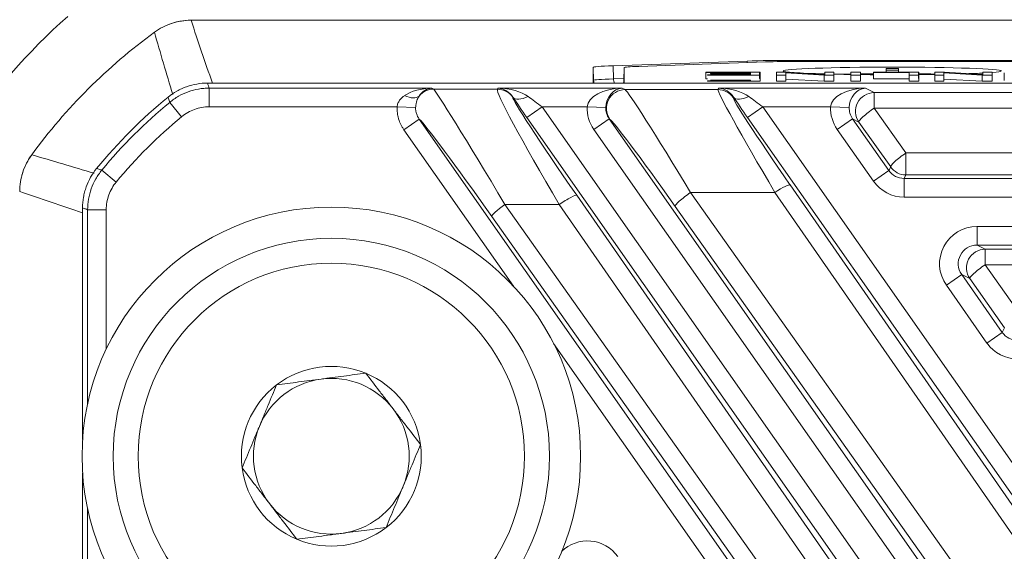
# Model space of a CAD drawing. Header units: millimetres. Extents: x 4 to 836, y 5 to 589.
# Tile 125 of 154: x 649 to 665, y 340 to 348. Entities that reach past the tile are written whole.
import ezdxf

# ---------------------------------------------------------------- set-up
doc = ezdxf.new("R2010")
doc.units = ezdxf.units.MM
doc.layers.add('1', color=7, linetype='Continuous', true_color=0xffffff)
doc.styles.add('ideas_simplex', font='simplex.shx')
doc.dimstyles.get("Standard").update_dxf_attribs({"dimtxt": 0.18, "dimasz": 0.18, "dimexe": 0.18, "dimexo": 0.0625, "dimgap": 0.09, "dimtad": 0, "dimtih": 1, "dimtoh": 1, "dimdec": 4, "dimzin": 0, "dimdsep": 46, "dimtxsty": 'Standard', "dimcen": 0.09, "dimadec": 0, "dimazin": 0, "dimtfac": 1, "dimtdec": 4, "dimtofl": 0, "dimtmove": 0, "dimatfit": 3, "dimfxl": 1, "dimtolj": 1, "dimtzin": 0, "dimarcsym": 0})

# ---------------------------------------------------------------- blocks, each defined once
blk = doc.blocks.new('_U7')
at = {"layer": '1', "color": 152, "lineweight": 13}
for p, q in [((695.062702, 354.711299), (597.434386, 354.711299)), ((663.288624, 267.843936), (597.434386, 267.843936))]:
    blk.add_line(p, q, dxfattribs=at)
at = {"layer": '1', "color": 27, "lineweight": 13}
blk.add_line((599.434386, 267.843936), (599.434386, 354.711299), dxfattribs=at)
at = {"layer": '1', "color": 87, "lineweight": 25}
for p, q in [((597.934386, 318.380118), (592.309386, 318.380118)), ((592.309386, 318.380118), (592.309386, 316.880118)), ((597.934386, 316.880118), (597.934386, 318.380118)), ((592.309386, 305.675118), (592.309386, 304.175118)), ((597.934386, 304.175118), (597.934386, 305.675118)), ((592.309386, 304.175118), (597.934386, 304.175118))]:
    blk.add_line(p, q, dxfattribs=at)
at = {"layer": '1', "color": 27, "lineweight": 18}
for points in [[(599.434386, 354.711299), (599.963367, 351.711301), (598.905405, 351.711297)], [(599.434386, 267.843936), (598.905405, 270.843935), (599.963367, 270.843938)]]:
    blk.add_solid(points, dxfattribs=at)
at = {"layer": '1', "color": 87, "linetype": 'Continuous', "lineweight": 25, "char_height": 3, "attachment_point": 7, "rotation": 90, "line_spacing_factor": 1.204819, "style": 'ideas_simplex'}
for s, insert in [('\\W1.2280;86,9', (590.468386, 305.622618)), ('\\W1.2097;3.42', (597.780886, 305.622618))]:
    blk.add_mtext(s, dxfattribs=dict(at, insert=insert))
blk = doc.blocks.new('_U11')
at = {"layer": '1', "color": 87, "lineweight": 25}
for p, q in [((649.689065, 375.104335), (648.189065, 375.104335)), ((648.189065, 375.104335), (648.189065, 369.479335)), ((662.394065, 375.104335), (660.894065, 375.104335)), ((662.394065, 369.479335), (662.394065, 375.104335)), ((648.189065, 369.479335), (649.689065, 369.479335)), ((660.894065, 369.479335), (662.394065, 369.479335))]:
    blk.add_line(p, q, dxfattribs=at)
at = {"layer": '1', "color": 152, "lineweight": 13}
for p, q in [((667.199789, 326.550058), (667.199789, 369.979335)), ((684.877459, 326.550058), (684.877459, 369.979335))]:
    blk.add_line(p, q, dxfattribs=at)
at = {"layer": '1', "color": 27, "lineweight": 13}
blk.add_line((684.877459, 367.979335), (648.189065, 367.979335), dxfattribs=at)
at = {"layer": '1', "color": 27, "lineweight": 18}
for points in [[(667.199789, 367.979335), (670.199787, 368.508316), (670.199791, 367.450354)], [(684.877459, 367.979335), (681.877461, 367.450354), (681.877457, 368.508316)]]:
    blk.add_solid(points, dxfattribs=at)
at = {"layer": '1', "color": 87, "linetype": 'Continuous', "lineweight": 25, "char_height": 3, "attachment_point": 7, "line_spacing_factor": 1.204819, "style": 'ideas_simplex'}
for s, insert in [('\\W1.2097;17,7', (649.660565, 377.239335)), ('\\W1.2097;.696', (649.660565, 369.926835))]:
    blk.add_mtext(s, dxfattribs=dict(at, insert=insert))

msp = doc.modelspace()

# ---------------------------------------------------------------- linework, layer by layer
at = {"layer": '1', "color": 252, "linetype": 'Continuous', "lineweight": 18}
for p, q in [((651.789, 348.211), (700.288, 348.211)), ((661.486, 347.567), (690.591, 347.567)), ((658.239, 347.202), (658.239, 347.454)), ((658.561, 347.481), (660.71, 347.556)), ((658.739, 347.451), (658.731, 347.244)), ((658.739, 347.451), (658.739, 347.202)), ((661.004, 347.542), (658.973, 347.471)), ((690.507, 347.55), (661.57, 347.55))]:
    msp.add_line(p, q, dxfattribs=at)
at = {"layer": '1', "color": 252, "linetype": 'Continuous', "lineweight": 13}
for p, q in [((661.486, 347.567), (661.486, 347.55)), ((658.246, 347.247), (658.239, 347.454)), ((658.561, 347.481), (658.568, 347.269)), ((660.71, 347.531), (660.71, 347.556)), ((658.568, 347.269), (658.732, 347.275)), ((658.246, 347.202), (658.246, 347.247)), ((658.731, 347.244), (658.731, 347.202))]:
    msp.add_line(p, q, dxfattribs=at)
at = {"layer": '1', "color": 7, "linetype": 'Continuous', "lineweight": 18}
for p, q in [((662.939, 347.436), (662.939, 347.408)), ((663.139, 347.436), (662.939, 347.436)), ((662.939, 347.408), (663.139, 347.408)), ((662.939, 347.408), (662.939, 347.376)), ((663.139, 347.408), (663.139, 347.436)), ((663.139, 347.408), (663.139, 347.376)), ((661.184, 347.376), (661.184, 347.332)), ((661.342, 347.376), (661.184, 347.376)), ((661.184, 347.332), (661.332, 347.332)), ((661.184, 347.332), (661.184, 347.232)), ((661.332, 347.332), (661.332, 347.367)), ((661.332, 347.367), (661.945, 347.332)), ((661.332, 347.332), (661.332, 347.232)), ((661.332, 347.267), (661.945, 347.232)), ((661.955, 347.341), (661.342, 347.376)), ((661.945, 347.332), (661.945, 347.232)), ((661.945, 347.332), (662.103, 347.332)), ((662.103, 347.376), (661.955, 347.376)), ((661.955, 347.376), (661.955, 347.341)), ((662.103, 347.332), (662.103, 347.376)), ((662.103, 347.332), (662.103, 347.232)), ((662.374, 347.332), (662.374, 347.232)), ((662.528, 347.248), (662.528, 347.347)), ((663.313, 347.332), (663.313, 347.358)), ((663.313, 347.232), (663.313, 347.332)), ((663.72, 347.376), (663.879, 347.376)), ((663.72, 347.332), (663.72, 347.376)), ((663.72, 347.332), (663.72, 347.232)), ((663.868, 347.332), (663.72, 347.332)), ((663.868, 347.367), (663.868, 347.332)), ((663.868, 347.332), (663.868, 347.232)), ((664.481, 347.332), (663.869, 347.367)), ((664.481, 347.232), (663.869, 347.267)), ((663.879, 347.376), (664.492, 347.341)), ((664.481, 347.332), (664.481, 347.232)), ((664.64, 347.332), (664.481, 347.332)), ((664.492, 347.376), (664.64, 347.376)), ((664.492, 347.341), (664.492, 347.376)), ((664.64, 347.376), (664.64, 347.332)), ((664.64, 347.332), (664.64, 347.232)), ((664.837, 347.367), (664.837, 347.242)), ((661.184, 347.232), (661.332, 347.232)), ((661.945, 347.232), (662.103, 347.232)), ((663.868, 347.232), (663.72, 347.232)), ((664.64, 347.232), (664.481, 347.232))]:
    msp.add_line(p, q, dxfattribs=at)
at = {"layer": '1', "color": 7, "linetype": 'Continuous', "lineweight": 13}
msp.add_line((663.313, 347.358), (663.313, 347.371), dxfattribs=at)
at = {"layer": '1', "color": 27, "linetype": 'Continuous', "lineweight": 18}
for p, q in [((700.026, 347.202), (652.052, 347.202)), ((650.048, 345.198), (650.048, 341.482)), ((650.048, 340.939), (650.048, 289.483))]:
    msp.add_line(p, q, dxfattribs=at)
at = {"layer": '1', "color": 27, "linetype": 'Continuous', "lineweight": 13}
for p, q in [((652.081, 347.121), (652.081, 346.822)), ((652.081, 347.121), (655.652, 347.121)), ((655.652, 347.121), (655.682, 347.106)), ((655.682, 347.106), (656.705, 347.102)), ((656.705, 347.102), (656.715, 347.121)), ((656.715, 347.121), (658.704, 347.121)), ((658.704, 347.121), (658.751, 347.097)), ((658.751, 347.097), (660.243, 347.097)), ((660.243, 347.097), (660.255, 347.121)), ((660.255, 347.121), (662.61, 347.121)), ((662.61, 347.121), (662.749, 347.049)), ((656.952, 346.977), (656.95, 346.974)), ((660.492, 346.977), (660.488, 346.969)), ((662.749, 347.049), (689.329, 347.049)), ((662.749, 347.049), (662.749, 346.801)), ((651.445, 346.893), (651.636, 346.662)), ((655.094, 346.822), (652.081, 346.822)), ((655.392, 346.811), (655.094, 346.822)), ((657.422, 346.822), (657.177, 346.65)), ((658.143, 346.822), (657.422, 346.822)), ((657.422, 346.822), (665.959, 334.63)), ((658.143, 346.822), (658.443, 346.812)), ((660.963, 346.822), (660.717, 346.65)), ((662.049, 346.822), (660.963, 346.822)), ((660.963, 346.822), (667.77, 337.099)), ((662.049, 346.822), (662.348, 346.812)), ((689.329, 346.801), (662.749, 346.801)), ((662.749, 346.801), (663.259, 346.08)), ((655.449, 346.624), (655.204, 346.452)), ((655.449, 346.624), (664.077, 334.303)), ((665.713, 334.458), (657.177, 346.65)), ((658.252, 346.457), (658.497, 346.629)), ((658.505, 346.625), (658.497, 346.629)), ((658.497, 346.629), (666.276, 335.52)), ((667.525, 336.927), (660.717, 346.65)), ((662.157, 346.457), (662.403, 346.629)), ((662.503, 346.577), (662.403, 346.629)), ((662.403, 346.629), (662.984, 345.799)), ((663.014, 345.856), (662.503, 346.577)), ((656.96, 343.943), (655.204, 346.452)), ((666.031, 335.348), (658.252, 346.457)), ((662.739, 345.627), (662.157, 346.457)), ((663.259, 346.08), (663.259, 345.728)), ((663.259, 346.08), (688.818, 346.08)), ((662.984, 345.799), (663.014, 345.856)), ((650.357, 345.805), (650.588, 345.614)), ((662.739, 345.627), (662.984, 345.799)), ((663.259, 345.728), (663.23, 345.671)), ((663.23, 345.372), (663.23, 345.671)), ((663.23, 345.671), (688.847, 345.671)), ((688.818, 345.728), (663.259, 345.728)), ((661.402, 345.566), (667.465, 336.813)), ((657.977, 345.4), (665.612, 334.388)), ((661.157, 345.446), (659.802, 345.446)), ((659.802, 345.446), (666.62, 335.813)), ((667.22, 336.693), (661.157, 345.446)), ((688.847, 345.372), (663.23, 345.372)), ((657.696, 345.251), (656.825, 345.255)), ((656.825, 345.255), (664.383, 334.565)), ((665.331, 334.239), (657.696, 345.251)), ((666.374, 335.589), (659.557, 345.222)), ((650.129, 345.169), (650.428, 345.169)), ((650.129, 342.054), (650.129, 345.169)), ((650.428, 345.169), (650.428, 342.933)), ((664.173, 334.371), (656.615, 345.06)), ((664.399, 344.901), (664.399, 344.601)), ((664.399, 344.901), (687.678, 344.901)), ((687.678, 344.601), (664.399, 344.601)), ((664.399, 344.601), (664.529, 344.534)), ((664.529, 344.534), (687.548, 344.534)), ((664.529, 344.534), (664.529, 344.286)), ((687.548, 344.286), (664.529, 344.286)), ((664.529, 344.286), (665.088, 343.496)), ((663.908, 343.957), (664.153, 344.129)), ((664.283, 344.062), (664.153, 344.129)), ((664.153, 344.129), (664.805, 343.199)), ((664.559, 343.027), (663.908, 343.957)), ((664.842, 343.272), (664.283, 344.062)), ((664.559, 343.027), (664.805, 343.199)), ((664.805, 343.199), (664.842, 343.272)), ((663.831, 334.131), (657.605, 343.022)), ((650.129, 338.054), (650.129, 340.368))]:
    msp.add_line(p, q, dxfattribs=at)
at = {"layer": '1', "color": 9, "linetype": 'Continuous', "lineweight": 18}
for radius in [4, 3.5]:
    msp.add_circle((654.039, 341.211), radius, dxfattribs=at)
at = {"layer": '1', "color": 9, "linetype": 'Continuous', "lineweight": 13}
msp.add_circle((654.039, 341.211), 3.1, dxfattribs=at)
at = {"layer": '1', "color": 9, "linetype": 'Continuous', "lineweight": 18}
for centre, radius, start, end in [((656.539, 340.711), 10.124, 131.6677, 146.1868), ((651.79, 347.211), 1, 90, 110.8694), ((650.039, 345.46), 1, 143.8479, 164.7178), ((654.039, 341.211), 1.443, 67.4773, 127.4773), ((654.039, 341.211), 1.443, 7.4773, 67.4773), ((654.039, 341.211), 1.443, 127.4773, 187.4773), ((654.039, 341.211), 1.25, 97.4773, 157.4773), ((654.039, 341.211), 1.25, 37.4773, 97.4773), ((654.039, 341.211), 1.25, 337.4773, 37.4773), ((654.039, 341.211), 1.25, 157.4773, 217.4773), ((654.039, 341.211), 1.443, 307.4773, 7.4773), ((654.039, 341.211), 1.443, 187.4773, 247.4773), ((654.039, 341.211), 1.25, 277.4773, 337.4773), ((654.039, 341.211), 1.25, 217.4773, 277.4773), ((654.039, 341.211), 1.443, 247.4773, 307.4773)]:
    msp.add_arc(centre, radius, start, end, dxfattribs=at)
at = {"layer": '1', "color": 252, "linetype": 'Continuous', "lineweight": 18}
msp.add_arc((656.539, 340.711), 9.05, 126.1507, 143.8493, dxfattribs=at)
at = {"layer": '1', "color": 27, "linetype": 'Continuous', "lineweight": 18}
msp.add_arc((656.539, 340.711), 8.091, 129.2516, 140.7484, dxfattribs=at)
at = {"layer": '1', "color": 27, "linetype": 'Continuous', "lineweight": 13}
for centre, radius, start, end in [((656.539, 340.711), 8.01, 129.4862, 140.5138), ((656.539, 340.711), 7.71, 129.4862, 140.5138), ((658.15, 339.262), 0.59, 35, 134.8727)]:
    msp.add_arc(centre, radius, start, end, dxfattribs=at)
at = {"layer": '1', "color": 252, "linetype": 'Continuous', "lineweight": 18}
for centre, major_axis, ratio, start_param, end_param in [((661.487, 347.529), (-1.1, 0), 0.034981, 4.713399, 5.497127), ((659.339, 347.454), (-1.101, 0), 0.034921, 5.498347, 6.283187), ((659.539, 347.451), (-0.8, 0), 0.034886, 5.497629, 6.283184), ((661.57, 347.522), (-0.8, 0), 0.034896, 4.712389, 5.497839), ((663.039, 347.397), (-1.75, 0), 0.034899, 3.141593, 6.283185), ((663.039, 347.397), (-1.75, 0), 0.034899, 0, 0.903012), ((663.039, 347.397), (-1.75, 0), 0.034899, 1.006782, 1.174072), ((663.039, 347.397), (-1.75, 0), 0.034899, 1.274603, 1.395849), ((663.039, 347.397), (-1.75, 0), 0.034899, 1.818491, 1.970859), ((663.039, 347.397), (-1.75, 0), 0.034899, 2.351286, 2.550286), ((663.039, 347.397), (-1.75, 0), 0.034899, 2.725921, 3.141593)]:
    msp.add_ellipse(centre, major_axis=major_axis, ratio=ratio, start_param=start_param, end_param=end_param, dxfattribs=at)
at = {"layer": '1', "color": 252, "linetype": 'Continuous', "lineweight": 13}
for centre, major_axis, ratio, start_param, end_param in [((659.346, 347.254), (-1.1, -0.007), 0.02595, 5.497868, 6.282708), ((658.709, 347.276), (0.007, -0.2), 0.706676, 4.722649, 5.067106), ((658.446, 347.254), (0.2, 0), 0.999391, 3.176521, 3.403925), ((658.532, 347.251), (-0.2, 0), 0.999391, 2.893107, 3.106665)]:
    msp.add_ellipse(centre, major_axis=major_axis, ratio=ratio, start_param=start_param, end_param=end_param, dxfattribs=at)
at = {"layer": '1', "color": 30, "linetype": 'Continuous', "lineweight": 18}
for start_param, end_param in [(2.005176, 2.144192), (1.763175, 1.897478), (1.130733, 1.300478)]:
    msp.add_ellipse((663.039, 347.297), major_axis=(1.6, 0), ratio=0.034899, start_param=start_param, end_param=end_param, dxfattribs=at)
at = {"layer": '1', "color": 27, "linetype": 'Continuous', "lineweight": 13}
for centre, major_axis, ratio, start_param, end_param in [((655.652, 346.822), (-0.561, -0.015), 0.534057, 4.698446, 5.596499), ((655.652, 346.822), (-0.068, -0.295), 0.857617, 3.404176, 4.302228), ((655.682, 346.806), (-0.139, -0.266), 0.997152, 3.622727, 4.52078), ((656.878, 345.102), (-1.199, 2.005), 0.013847, 4.780221, 6.239667), ((657.894, 345.098), (-1.189, 2.004), 0.040007, 0.011209, 1.470655), ((656.705, 346.802), (-0.266, 0.139), 0.999226, 4.232741, 5.192037), ((656.715, 346.822), (-0.589, 0.014), 0.508639, 3.765286, 4.724583), ((656.715, 346.822), (-0.155, 0.264), 0.92399, 4.756444, 5.715741), ((658.704, 346.822), (-0.561, -0.015), 0.534057, 4.698446, 6.234336), ((658.751, 346.797), (-0.139, -0.266), 0.997152, 3.622727, 5.802051), ((658.704, 346.822), (-0.068, -0.295), 0.857617, 3.404176, 4.940065), ((659.938, 345.098), (-1.191, 2), 0.026751, 4.870986, 6.232343), ((661.435, 345.098), (-1.191, 2), 0.026751, 0.018971, 1.380328), ((660.243, 346.797), (-0.266, 0.139), 0.999226, 4.232741, 5.192037), ((660.255, 346.822), (-0.589, 0.014), 0.508639, 3.765286, 4.724583), ((660.255, 346.822), (-0.155, 0.264), 0.92399, 4.756444, 5.715741), ((662.61, 346.822), (-0.561, -0.015), 0.534057, 4.698446, 6.234336), ((662.61, 346.822), (-0.068, -0.295), 0.857617, 3.404176, 4.940065), ((655.213, 347.179), (0.243, -0.176), 0.514474, 5.06957, 6.196744), ((658.14, 345.27), (-1.189, 1.705), 0.028665, 0.014988, 1.474434), ((657.197, 347.149), (-0.249, -0.167), 0.474901, 0.039667, 1.26167), ((657.202, 346.65), (-0.421, 0.6), 0.028594, 0.97416, 1.550753), ((657.448, 346.822), (-0.421, 0.3), 0.028746, 0.95387, 1.530463), ((661.68, 345.27), (-1.192, 1.7), 0.028594, 0.014863, 1.37622), ((660.738, 347.149), (-0.249, -0.167), 0.474901, 0.039667, 1.26167), ((660.743, 346.65), (-0.421, 0.6), 0.028594, 0.97416, 1.550753), ((660.988, 346.822), (-0.421, 0.3), 0.028746, 0.95387, 1.530463), ((662.749, 346.749), (-0.139, -0.266), 0.997152, 3.622727, 5.802051), ((658.744, 346.801), (-0.534, 0.278), 0.997152, 0.446228, 1.089662), ((658.744, 346.801), (-0.268, 0.14), 0.991514, 0.446228, 1.089662), ((662.65, 346.801), (-0.534, 0.278), 0.997152, 0.446228, 1.089662), ((662.65, 346.801), (-0.268, 0.14), 0.991514, 0.446228, 1.089662), ((662.749, 346.749), (-0.245, -0.173), 0.14246, 4.611906, 6.247919), ((656.633, 344.93), (-1.201, 1.705), 0.028764, 4.768133, 6.145658), ((659.692, 344.926), (-1.192, 1.7), 0.028594, 4.866878, 6.228235), ((663.259, 346.028), (-0.245, -0.173), 0.14246, 4.611906, 6.247919), ((663.259, 346.028), (0.266, -0.139), 0.999226, 4.232741, 5.192037), ((663.23, 345.972), (-0.139, -0.267), 0.997682, 5.803537, 6.762834), ((661.157, 345.394), (-0.247, -0.171), 0.14345, 3.176864, 4.613348), ((663.23, 345.972), (-0.277, -0.533), 0.999226, 5.803537, 6.762834), ((657.731, 345.228), (-0.247, -0.171), 0.130769, 3.176802, 4.766278), ((659.802, 345.394), (-0.245, -0.173), 0.14246, 4.611906, 6.247919), ((656.86, 345.232), (-0.245, -0.173), 0.131253, 4.765068, 6.247974), ((664.4, 344.301), (-0.534, 0.278), 0.997152, 5.193523, 7.372847), ((664.4, 344.301), (-0.268, 0.14), 0.991514, 5.193523, 7.372847), ((664.529, 344.234), (-0.139, -0.266), 0.997152, 3.622727, 5.802051), ((664.529, 344.234), (-0.245, -0.173), 0.14246, 4.611906, 6.247919), ((665.051, 343.372), (-0.139, -0.267), 0.997682, 5.803537, 6.762834), ((665.051, 343.372), (-0.277, -0.533), 0.999226, 5.803537, 6.762834)]:
    msp.add_ellipse(centre, major_axis=major_axis, ratio=ratio, start_param=start_param, end_param=end_param, dxfattribs=at)
at = {"layer": '1', "color": 252, "linetype": 'Continuous', "lineweight": 18}
for points in [[(651.2, 348.019), (651.243, 348.05), (651.332, 348.105), (651.429, 348.145), (651.53, 348.178), (651.632, 348.203), (651.736, 348.211), (651.789, 348.211)], [(649.039, 345.46), (649.039, 345.513), (649.047, 345.618), (649.072, 345.72), (649.104, 345.821), (649.145, 345.918), (649.2, 346.007), (649.231, 346.05)]]:
    msp.add_open_spline(points, degree=3, knots=[0, 0, 0, 0, 0.25, 0.5, 0.5, 0.75, 1, 1, 1, 1], dxfattribs=at)
at = {"layer": '1', "color": 252, "linetype": 'Continuous', "lineweight": 13}
for points in [[(651.789, 348.211), (651.899, 347.875), (652.013, 347.538), (652.131, 347.202)], [(651.494, 347.019), (651.393, 347.354), (651.295, 347.687), (651.2, 348.019)], [(649.231, 346.05), (649.563, 345.955), (649.896, 345.857), (650.231, 345.755)], [(650.048, 345.119), (649.711, 345.237), (649.375, 345.351), (649.039, 345.46)]]:
    msp.add_open_spline(points, degree=3, dxfattribs=at)
at = {"layer": '1', "color": 252, "linetype": 'Continuous', "lineweight": 18}
msp.add_open_spline([(658.732, 347.251), (658.731, 347.234), (658.729, 347.217), (658.725, 347.201)], degree=3, dxfattribs=at)
at = {"layer": '1', "color": 7, "linetype": 'Continuous', "lineweight": 18}
for points, knots in [([(660.921, 347.376), (660.921, 347.376), (660.05, 347.376), (660.05, 347.376), (660.05, 347.376), (660.05, 347.375), (660.05, 347.374)], [0, 0, 0, 0, 0.684364, 0.684364, 0.684364, 1, 1, 1, 1]), ([(660.05, 347.274), (660.05, 347.273), (660.05, 347.271), (660.05, 347.271), (660.05, 347.271), (660.06, 347.271), (660.077, 347.271)], [0, 0, 0, 0, 0.821618, 0.821618, 0.821618, 1, 1, 1, 1]), ([(660.121, 347.351), (660.121, 347.351), (660.767, 347.351), (660.767, 347.351), (660.767, 347.351), (660.767, 347.337), (660.767, 347.337), (660.767, 347.337), (660.077, 347.337), (660.077, 347.337), (660.077, 347.337), (660.077, 347.336), (660.077, 347.335)], [0, 0, 0, 0, 0.292838, 0.292838, 0.292838, 0.585675, 0.585675, 0.585675, 0.878513, 0.878513, 0.878513, 1, 1, 1, 1]), ([(660.121, 347.251), (660.121, 347.251), (660.767, 347.251), (660.767, 347.251), (660.767, 347.251), (660.767, 347.237), (660.767, 347.237), (660.767, 347.237), (660.077, 347.237), (660.077, 347.237), (660.077, 347.237), (660.077, 347.232), (660.077, 347.232), (660.077, 347.232), (660.921, 347.232), (660.921, 347.232), (660.921, 347.232), (660.921, 347.276), (660.921, 347.276)], [0, 0, 0, 0, 0.166667, 0.166667, 0.166667, 0.333333, 0.333333, 0.333333, 0.5, 0.5, 0.5, 0.666667, 0.666667, 0.666667, 0.833333, 0.833333, 0.833333, 1, 1, 1, 1]), ([(660.767, 347.366), (660.767, 347.361), (660.767, 347.356), (660.767, 347.356), (660.767, 347.356), (660.121, 347.356), (660.121, 347.356), (660.121, 347.356), (660.121, 347.351), (660.121, 347.351)], [0, 0, 0, 0, 0.23036, 0.23036, 0.23036, 0.61518, 0.61518, 0.61518, 1, 1, 1, 1]), ([(662.374, 347.332), (662.374, 347.332), (662.374, 347.376), (662.374, 347.376), (662.374, 347.376), (662.528, 347.376), (662.528, 347.376)], [0, 0, 0, 0, 0.5, 0.5, 0.5, 1, 1, 1, 1]), ([(663.467, 347.376), (663.467, 347.376), (662.738, 347.376), (662.738, 347.376), (662.738, 347.376), (662.738, 347.375), (662.738, 347.374)], [0, 0, 0, 0, 0.684364, 0.684364, 0.684364, 1, 1, 1, 1]), ([(662.738, 347.274), (662.738, 347.273), (662.738, 347.271), (662.738, 347.271), (662.738, 347.271), (663.313, 347.271), (663.313, 347.271)], [0, 0, 0, 0, 0.350138, 0.350138, 0.350138, 1, 1, 1, 1]), ([(663.313, 347.232), (663.313, 347.232), (663.313, 347.232), (663.313, 347.232), (663.313, 347.232), (663.467, 347.232), (663.467, 347.232), (663.467, 347.232), (663.467, 347.276), (663.467, 347.276)], [0, 0, 0, 0, 0.000219, 0.000219, 0.000219, 0.500109, 0.500109, 0.500109, 1, 1, 1, 1]), ([(662.528, 347.248), (662.528, 347.239), (662.528, 347.232), (662.528, 347.232), (662.528, 347.232), (662.374, 347.232), (662.374, 347.232)], [0, 0, 0, 0, 0.285149, 0.285149, 0.285149, 1, 1, 1, 1])]:
    msp.add_open_spline(points, degree=3, knots=knots, dxfattribs=at)
for points, degree in [([(660.05, 347.374), (660.05, 347.274)], 1), ([(660.91, 347.276), (660.91, 347.376)], 1), ([(660.921, 347.276), (660.921, 347.276), (660.917, 347.276), (660.91, 347.276)], 3), ([(660.921, 347.276), (660.921, 347.376)], 1), ([(662.528, 347.376), (662.528, 347.376), (662.528, 347.36), (662.528, 347.347)], 3), ([(662.738, 347.374), (662.738, 347.274)], 1), ([(663.313, 347.358), (663.313, 347.347), (663.313, 347.332), (663.313, 347.332)], 3), ([(663.459, 347.276), (663.459, 347.376)], 1), ([(663.467, 347.276), (663.467, 347.376)], 1)]:
    msp.add_open_spline(points, degree=degree, dxfattribs=at)
at = {"layer": '1', "color": 7, "linetype": 'Continuous', "lineweight": 13}
for points, knots in [([(660.05, 347.374), (660.05, 347.372), (660.05, 347.371), (660.05, 347.371), (660.05, 347.371), (660.767, 347.371), (660.767, 347.371), (660.767, 347.371), (660.767, 347.369), (660.767, 347.366)], [0, 0, 0, 0, 0.277702, 0.277702, 0.277702, 0.79312, 0.79312, 0.79312, 1, 1, 1, 1]), ([(660.077, 347.335), (660.077, 347.334), (660.077, 347.332), (660.077, 347.332), (660.077, 347.332), (660.921, 347.332), (660.921, 347.332), (660.921, 347.332), (660.921, 347.376), (660.921, 347.376)], [0, 0, 0, 0, 0.226347, 0.226347, 0.226347, 0.613174, 0.613174, 0.613174, 1, 1, 1, 1]), ([(662.528, 347.347), (662.528, 347.339), (662.528, 347.332), (662.528, 347.332), (662.528, 347.332), (662.374, 347.332), (662.374, 347.332)], [0, 0, 0, 0, 0.285149, 0.285149, 0.285149, 1, 1, 1, 1]), ([(662.738, 347.374), (662.738, 347.372), (662.738, 347.371), (662.738, 347.371), (662.738, 347.371), (663.313, 347.371), (663.313, 347.371)], [0, 0, 0, 0, 0.350138, 0.350138, 0.350138, 1, 1, 1, 1]), ([(663.313, 347.332), (663.313, 347.332), (663.313, 347.332), (663.313, 347.332), (663.313, 347.332), (663.467, 347.332), (663.467, 347.332), (663.467, 347.332), (663.467, 347.376), (663.467, 347.376)], [0, 0, 0, 0, 0.000219, 0.000219, 0.000219, 0.500109, 0.500109, 0.500109, 1, 1, 1, 1])]:
    msp.add_open_spline(points, degree=3, knots=knots, dxfattribs=at)
msp.add_open_spline([(663.313, 347.371), (663.313, 347.371), (663.313, 347.365), (663.313, 347.358)], degree=3, dxfattribs=at)
at = {"layer": '1', "color": 27, "linetype": 'Continuous', "lineweight": 18}
for points, knots in [([(651.419, 346.977), (651.464, 347.013), (651.511, 347.045), (651.585, 347.087), (651.611, 347.1), (651.662, 347.124), (651.689, 347.134), (651.77, 347.163), (651.881, 347.192), (651.994, 347.202), (652.052, 347.202)], [0, 0, 0, 0, 0.25, 0.25, 0.375, 0.375, 0.5, 0.5, 0.75, 1, 1, 1, 1]), ([(655.447, 346.993), (655.444, 346.987), (655.44, 346.981), (655.433, 346.969), (655.43, 346.963), (655.42, 346.944), (655.415, 346.93), (655.407, 346.907), (655.405, 346.899), (655.401, 346.883), (655.399, 346.874), (655.396, 346.857), (655.395, 346.848), (655.393, 346.83), (655.392, 346.82), (655.392, 346.811)], [0, 0, 0, 0, 0.125, 0.125, 0.25, 0.25, 0.5, 0.5, 0.625, 0.625, 0.75, 0.75, 0.875, 0.875, 1, 1, 1, 1]), ([(650.048, 345.198), (650.048, 345.256), (650.053, 345.313), (650.067, 345.396), (650.073, 345.424), (650.088, 345.479), (650.096, 345.507), (650.125, 345.588), (650.173, 345.692), (650.237, 345.786), (650.273, 345.83)], [0, 0, 0, 0, 0.25, 0.25, 0.375, 0.375, 0.5, 0.5, 0.75, 1, 1, 1, 1])]:
    msp.add_open_spline(points, degree=3, knots=knots, dxfattribs=at)
at = {"layer": '1', "color": 27, "linetype": 'Continuous', "lineweight": 13}
for points, knots in [([(651.445, 346.893), (651.49, 346.93), (651.584, 346.995), (651.688, 347.043), (651.797, 347.082), (651.852, 347.097), (651.937, 347.111), (651.965, 347.115), (652.023, 347.12), (652.052, 347.121), (652.081, 347.121)], [0, 0, 0, 0, 0.25, 0.5, 0.5, 0.75, 0.75, 0.875, 0.875, 1, 1, 1, 1]), ([(652.052, 347.202), (652.057, 347.187), (652.062, 347.172), (652.072, 347.145), (652.076, 347.133), (652.081, 347.121)], [0, 0, 0, 0, 0.560865, 0.560865, 1, 1, 1, 1]), ([(651.445, 346.893), (651.439, 346.914), (651.432, 346.934), (651.424, 346.962), (651.422, 346.969), (651.419, 346.977)], [0, 0, 0, 0, 0.739697, 0.739697, 1, 1, 1, 1]), ([(655.094, 346.822), (655.095, 346.841), (655.1, 346.86), (655.114, 346.895), (655.124, 346.911), (655.146, 346.941), (655.158, 346.954), (655.178, 346.973), (655.185, 346.979), (655.199, 346.99), (655.206, 346.995), (655.213, 347)], [0, 0, 0, 0, 0.25, 0.25, 0.5, 0.5, 0.75, 0.75, 0.875, 0.875, 1, 1, 1, 1]), ([(652.081, 346.822), (652.04, 346.822), (651.96, 346.815), (651.882, 346.794), (651.806, 346.767), (651.733, 346.733), (651.667, 346.688), (651.636, 346.662)], [0, 0, 0, 0, 0.25, 0.5, 0.5, 0.75, 1, 1, 1, 1]), ([(655.204, 346.452), (655.194, 346.465), (655.186, 346.479), (655.169, 346.507), (655.161, 346.521), (655.14, 346.565), (655.128, 346.596), (655.114, 346.643), (655.11, 346.659), (655.103, 346.691), (655.101, 346.707), (655.094, 346.756), (655.093, 346.789), (655.094, 346.822)], [0, 0, 0, 0, 0.125, 0.125, 0.25, 0.25, 0.5, 0.5, 0.625, 0.625, 0.75, 0.75, 1, 1, 1, 1]), ([(655.392, 346.811), (655.391, 346.794), (655.392, 346.777), (655.396, 346.752), (655.397, 346.744), (655.401, 346.728), (655.403, 346.72), (655.416, 346.68), (655.43, 346.651), (655.449, 346.624)], [0, 0, 0, 0, 0.25, 0.25, 0.375, 0.375, 0.5, 0.5, 1, 1, 1, 1]), ([(650.273, 345.83), (650.297, 345.823), (650.321, 345.816), (650.349, 345.807), (650.353, 345.806), (650.357, 345.805)], [0, 0, 0, 0, 0.86501, 0.86501, 1, 1, 1, 1]), ([(650.129, 345.169), (650.129, 345.227), (650.139, 345.341), (650.168, 345.452), (650.207, 345.561), (650.231, 345.613), (650.273, 345.688), (650.288, 345.712), (650.321, 345.759), (650.338, 345.782), (650.357, 345.805)], [0, 0, 0, 0, 0.25, 0.5, 0.5, 0.75, 0.75, 0.875, 0.875, 1, 1, 1, 1]), ([(650.588, 345.614), (650.562, 345.583), (650.517, 345.517), (650.483, 345.444), (650.456, 345.367), (650.435, 345.29), (650.428, 345.21), (650.428, 345.169)], [0, 0, 0, 0, 0.25, 0.5, 0.5, 0.75, 1, 1, 1, 1]), ([(650.129, 345.169), (650.117, 345.174), (650.105, 345.178), (650.078, 345.187), (650.063, 345.193), (650.048, 345.198)], [0, 0, 0, 0, 0.439135, 0.439135, 1, 1, 1, 1])]:
    msp.add_open_spline(points, degree=3, knots=knots, dxfattribs=at)
at = {"layer": '1', "color": 9, "linetype": 'Continuous', "lineweight": 18}
for points, knots in [([(653.16, 342.357), (653.277, 342.372), (653.395, 342.387), (653.573, 342.411), (653.633, 342.419), (653.753, 342.434), (653.814, 342.442), (653.905, 342.454), (653.936, 342.458), (653.996, 342.466), (654.027, 342.47), (654.117, 342.482), (654.177, 342.49), (654.357, 342.514), (654.475, 342.529), (654.592, 342.545)], [0, 0, 0, 0, 0.25, 0.25, 0.375, 0.375, 0.5, 0.5, 0.5625, 0.5625, 0.625, 0.625, 0.75, 0.75, 1, 1, 1, 1]), ([(654.592, 342.545), (654.663, 342.451), (654.735, 342.357), (654.845, 342.214), (654.882, 342.166), (654.955, 342.07), (654.992, 342.022), (655.048, 341.949), (655.067, 341.924), (655.105, 341.875), (655.123, 341.851), (655.179, 341.778), (655.216, 341.73), (655.326, 341.587), (655.398, 341.493), (655.47, 341.399)], [0, 0, 0, 0, 0.25, 0.25, 0.375, 0.375, 0.5, 0.5, 0.5625, 0.5625, 0.625, 0.625, 0.75, 0.75, 1, 1, 1, 1]), ([(652.608, 341.023), (652.63, 341.078), (652.653, 341.132), (652.699, 341.243), (652.722, 341.299), (652.768, 341.41), (652.791, 341.466), (652.837, 341.578), (652.861, 341.634), (652.907, 341.747), (652.931, 341.803), (652.966, 341.888), (652.978, 341.916), (653.001, 341.973), (653.013, 342.001), (653.07, 342.14), (653.116, 342.249), (653.16, 342.357)], [0, 0, 0, 0, 0.125, 0.125, 0.25, 0.25, 0.375, 0.375, 0.5, 0.5, 0.625, 0.625, 0.6875, 0.6875, 0.75, 0.75, 1, 1, 1, 1]), ([(654.917, 340.066), (654.939, 340.12), (654.962, 340.175), (655.008, 340.285), (655.031, 340.341), (655.077, 340.452), (655.1, 340.508), (655.147, 340.62), (655.17, 340.676), (655.217, 340.789), (655.24, 340.845), (655.275, 340.931), (655.287, 340.959), (655.31, 341.015), (655.322, 341.043), (655.38, 341.182), (655.425, 341.291), (655.47, 341.399)], [0, 0, 0, 0, 0.125, 0.125, 0.25, 0.25, 0.375, 0.375, 0.5, 0.5, 0.625, 0.625, 0.6875, 0.6875, 0.75, 0.75, 1, 1, 1, 1]), ([(653.486, 339.878), (653.414, 339.971), (653.342, 340.066), (653.232, 340.208), (653.196, 340.256), (653.122, 340.352), (653.085, 340.401), (653.029, 340.474), (653.01, 340.498), (652.973, 340.547), (652.954, 340.571), (652.898, 340.644), (652.862, 340.692), (652.752, 340.835), (652.679, 340.93), (652.608, 341.023)], [0, 0, 0, 0, 0.25, 0.25, 0.375, 0.375, 0.5, 0.5, 0.5625, 0.5625, 0.625, 0.625, 0.75, 0.75, 1, 1, 1, 1]), ([(654.917, 340.066), (654.8, 340.05), (654.682, 340.035), (654.504, 340.012), (654.444, 340.004), (654.324, 339.988), (654.263, 339.98), (654.172, 339.968), (654.142, 339.964), (654.081, 339.956), (654.05, 339.952), (653.96, 339.94), (653.9, 339.932), (653.721, 339.909), (653.603, 339.893), (653.486, 339.878)], [0, 0, 0, 0, 0.25, 0.25, 0.375, 0.375, 0.5, 0.5, 0.5625, 0.5625, 0.625, 0.625, 0.75, 0.75, 1, 1, 1, 1])]:
    msp.add_open_spline(points, degree=3, knots=knots, dxfattribs=at)

# ---------------------------------------------------------------- dimensions: what is measured, and where the dimension line sits
at = {"layer": '1', "color": 87, "linetype": 'Continuous', "lineweight": 25}
dim = msp.add_linear_dim(base=(667.2, 367.979), p1=(684.877, 324.05), p2=(667.2, 324.05), text='<>\\P[\\C87;{\\H1.00x;\\Fsimplex.shx;.696\\Fsimplex.shx;}\\C87; ]', dimstyle='Standard', override={"dimtxt": 3, "dimasz": 3, "dimexe": 2, "dimexo": 2.5, "dimgap": 1.5, "dimtad": 1, "dimtih": 1, "dimtoh": 0, "dimdec": 1, "dimlfac": 1, "dimzin": 8, "dimdsep": 44, "dimlunit": 2, "dimtxsty": 'ideas_simplex', "dimsah": 1, "dimse1": 0, "dimse2": 0, "dimsd1": 0, "dimsd2": 0, "dimclrd": 27, "dimclre": 152, "dimclrt": 87, "dimtol": 0, "dimtm": -0.1, "dimtfac": 0.5, "dimtdec": 2, "dimtofl": 1, "dimtmove": 0, "dimtzin": 8, "dimlwd": 13, "dimlwe": 13}, dxfattribs=at)
dim.commit()
dim.dimension.update_dxf_attribs({"geometry": '_U11', "text_midpoint": (642.628, 367.979), "dimtype": 160})
dim = msp.add_linear_dim(base=(599.434, 267.844), p1=(701.22, 354.711), p2=(665.789, 267.844), angle=90, text='<>\\P[\\C87;{\\H1.00x;\\Fsimplex.shx;3.42\\Fsimplex.shx;}\\C87; ]', dimstyle='Standard', override={"dimtxt": 3, "dimasz": 3, "dimexe": 2, "dimexo": 2.5, "dimgap": 1.5, "dimtad": 1, "dimtih": 0, "dimtoh": 0, "dimdec": 1, "dimlfac": 1, "dimzin": 8, "dimdsep": 44, "dimlunit": 2, "dimtxsty": 'ideas_simplex', "dimsah": 1, "dimse1": 0, "dimse2": 0, "dimsd1": 0, "dimsd2": 0, "dimclrd": 27, "dimclre": 152, "dimclrt": 87, "dimtol": 0, "dimtm": -0.1, "dimtfac": 0.5, "dimtdec": 2, "dimtofl": 1, "dimtmove": 0, "dimtzin": 8, "dimlwd": 13, "dimlwe": 13}, dxfattribs=at)
dim.commit()
dim.dimension.update_dxf_attribs({"geometry": '_U7', "text_midpoint": (599.434, 311.278), "dimtype": 160})

doc.saveas('drawing.dxf')
